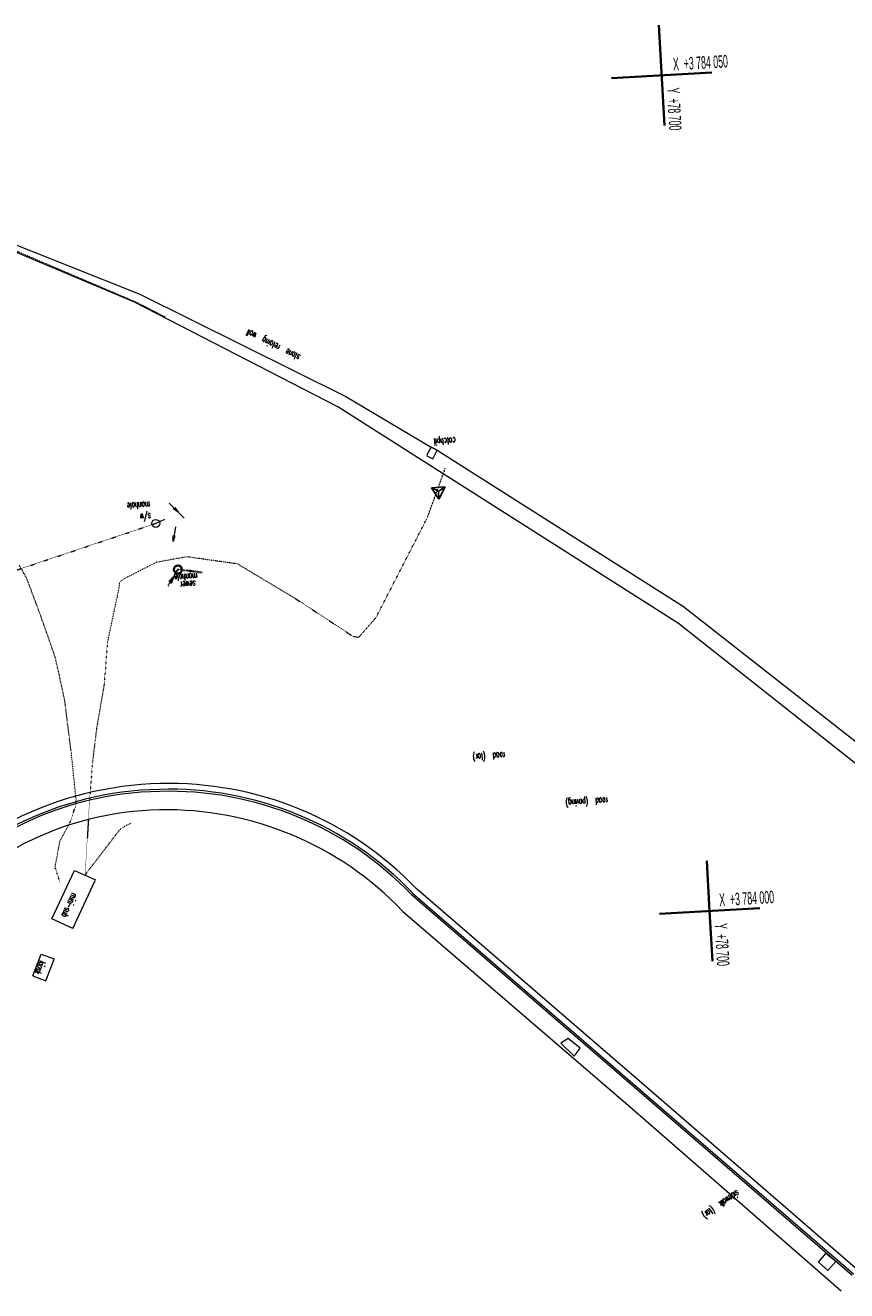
# Model space of a CAD drawing. Header units: millimetres. Extents: x -738537 to 1850049, y -250217 to 604013.
# Tile 77 of 204: x -493948 to -444914, y 3708 to 79300. Entities that reach past the tile are written whole.
import ezdxf

# ---------------------------------------------------------------- set-up
doc = ezdxf.new("R2010")
doc.units = ezdxf.units.MM
doc.header["$MEASUREMENT"] = 0
doc.linetypes.add('DOT', pattern=[0.25, 0, -0.25])
for name, color, linetype, lineweight in [('BENCH MARK_Pen_No__2', 1, 'Continuous', 25), ('BUILDING_Pen_No__3', 30, 'Continuous', 15), ('ELECTRICAL LINE_Pen_No__1', 214, 'Continuous', 35), ('GRID_Pen_No__1', 214, 'Continuous', 35), ('GRID_Pen_No__6', 7, 'Continuous', 5), ('ROAD_Pen_No__8', 255, 'Continuous', 0), ('SEWER LINE_Pen_No__1', 214, 'Continuous', 35), ('SPLITPOLE FENCE_Pen_No__2', 1, 'Continuous', 25), ('STORMWATER LINE_Pen_No__3', 30, 'Continuous', 15), ('Text_Pen_No__15', 7, 'Continuous', 20), ('TOPO_Pen_No__3', 30, 'Continuous', 15), ('WATER LINE_Pen_No__3', 30, 'Continuous', 15)]:
    doc.layers.add(name, color=color, linetype=linetype, lineweight=lineweight)
for name, color, linetype, lineweight, true_color in [('ROAD_Pen_No__7', 7, 'Continuous', 5, 0x9f07ff), ('TELKOM LINE_Pen_No__7', 7, 'Continuous', 5, 0x9f07ff), ('TOPO_Pen_No__33', 7, 'Continuous', 0, 0xffaffa)]:
    doc.layers.add(name, color=color, linetype=linetype, lineweight=lineweight, true_color=true_color)
doc.styles.add('GENERATED_STYLE_2', font='arial.ttf')
doc.styles.add('GENERATED_STYLE_8', font='txt.shx')

msp = doc.modelspace()

# ---------------------------------------------------------------- linework, layer by layer
at = {"layer": 'BENCH MARK_Pen_No__2', "color": 1, "linetype": 'Continuous', "lineweight": 25}
for p, q in [((-468888.8, 51722.7), (-469707.8, 51675.8)), ((-469257.7, 50990.1), (-469707.8, 51675.9)), ((-468888.8, 51722.7), (-469257.7, 50990.1))]:
    msp.add_line(p, q, dxfattribs=at)
at = {"layer": 'BUILDING_Pen_No__3', "color": 30, "linetype": 'Continuous', "lineweight": 15}
for p, q in [((-446597.6, 5413.4), (-446166.9, 5938.9)), ((-446597.6, 5413.4), (-446038.2, 4914.6)), ((-445558.1, 5452.9), (-446166.9, 5938.9)), ((-446038.2, 4914.6), (-445558.1, 5452.9))]:
    msp.add_line(p, q, dxfattribs=at)
at = {"layer": 'ELECTRICAL LINE_Pen_No__1', "color": 18, "linetype": 'DOT', "lineweight": 18, "true_color": 0x000000}
for p, q in [((-469955, 49871.9), (-468872.6, 52838.6)), ((-469955, 49871.9), (-468872.6, 52838.6)), ((-473009.9, 43917.7), (-469955, 49871.9)), ((-473009.9, 43917.7), (-469955, 49871.9)), ((-493846, 46231.4), (-494314.5, 47066)), ((-493846, 46231.4), (-494314.5, 47066)), ((-488057.2, 46242.1), (-486159.5, 47212.1)), ((-488057.2, 46242.1), (-486159.5, 47212.1)), ((-484305.7, 47548.5), (-486159.5, 47212.1)), ((-484305.7, 47548.5), (-486159.5, 47212.1)), ((-481266.3, 47121.4), (-484305.7, 47548.5)), ((-481266.3, 47121.4), (-484305.7, 47548.5)), ((-481266.3, 47121.4), (-477864.3, 45082.4)), ((-481266.3, 47121.4), (-477864.3, 45082.4)), ((-493052.6, 44093.3), (-493846, 46231.4)), ((-493052.6, 44093.3), (-493846, 46231.4)), ((-488315.3, 46027), (-488057.2, 46242.1)), ((-488315.3, 46027), (-488057.2, 46242.1)), ((-489055.9, 42338.7), (-488347, 45704.7)), ((-489055.9, 42338.7), (-488347, 45704.7)), ((-488347, 45704.7), (-488315.3, 46027)), ((-488347, 45704.7), (-488315.3, 46027)), ((-477864.3, 45082.4), (-474398.7, 42806.6)), ((-477864.3, 45082.4), (-474398.7, 42806.6)), ((-492155.3, 41540.3), (-493052.6, 44093.3)), ((-492155.3, 41540.3), (-493052.6, 44093.3)), ((-473799.4, 43011.2), (-473009.9, 43917.7)), ((-473799.4, 43011.2), (-473009.9, 43917.7)), ((-489055.9, 42338.7), (-489239.4, 39944.3)), ((-489055.9, 42338.7), (-489239.4, 39944.3)), ((-474398.7, 42806.6), (-474044.7, 42746.7)), ((-474398.7, 42806.6), (-474044.7, 42746.7)), ((-474044.7, 42746.7), (-473799.4, 43011.2)), ((-474044.7, 42746.7), (-473799.4, 43011.2)), ((-491599.2, 38998), (-492155.3, 41540.3)), ((-491599.2, 38998), (-492155.3, 41540.3)), ((-489239.4, 39944.3), (-489698.2, 37283.7)), ((-489239.4, 39944.3), (-489698.2, 37283.7)), ((-491194.5, 35775.8), (-491599.2, 38998)), ((-491194.5, 35775.8), (-491599.2, 38998)), ((-489698.2, 37283.7), (-489942.3, 35246.5)), ((-489698.2, 37283.7), (-489942.3, 35246.5)), ((-490895.1, 32818.1), (-491194.5, 35775.8)), ((-490895.1, 32818.1), (-491194.5, 35775.8)), ((-489942.3, 35246.5), (-490114.8, 33003)), ((-489942.3, 35246.5), (-490114.8, 33003)), ((-491279.8, 31664.2), (-490895.1, 32818.1)), ((-491279.8, 31664.2), (-490895.1, 32818.1)), ((-490114.8, 33003), (-490380.5, 28550.5)), ((-490114.8, 33003), (-490380.5, 28550.5)), ((-491887.1, 30547.7), (-491279.8, 31664.2)), ((-491887.1, 30547.7), (-491279.8, 31664.2)), ((-488348.6, 31200.9), (-490380.5, 28550.5)), ((-488348.6, 31200.9), (-490380.5, 28550.5)), ((-488099.3, 31395.4), (-488348.6, 31200.9)), ((-488099.3, 31395.4), (-488348.6, 31200.9)), ((-487603.3, 31654.2), (-488099.3, 31395.4)), ((-487603.3, 31654.2), (-488099.3, 31395.4)), ((-492169.1, 28999.1), (-491887.1, 30547.7)), ((-492169.1, 28999.1), (-491887.1, 30547.7)), ((-491866.4, 28084.9), (-492169.1, 28999.1)), ((-491866.4, 28084.9), (-492169.1, 28999.1))]:
    msp.add_line(p, q, dxfattribs=at)
at = {"layer": 'ELECTRICAL LINE_Pen_No__1', "color": 18, "linetype": 'Continuous', "lineweight": 18, "true_color": 0x000000}
for p, q in [((-492366.5, 25919.8), (-491022, 28802.3)), ((-492366.5, 25919.8), (-491022, 28802.3)), ((-491022, 28802.3), (-489761.1, 28246.4)), ((-491022, 28802.3), (-489761.1, 28246.4)), ((-491117.7, 25337.3), (-489773.1, 28219.8)), ((-491117.7, 25337.3), (-489773.1, 28219.8)), ((-491117.7, 25337.3), (-492366.5, 25919.8)), ((-491117.7, 25337.3), (-492366.5, 25919.8)), ((-493505, 22517.2), (-493000.5, 23818.1)), ((-493505, 22517.2), (-493000.5, 23818.1)), ((-493000.5, 23818.1), (-492220.7, 23529.2)), ((-493000.5, 23818.1), (-492220.7, 23529.2)), ((-492729.3, 22216.4), (-492224.8, 23517.3)), ((-492729.3, 22216.4), (-492224.8, 23517.3)), ((-493505, 22517.2), (-492729.3, 22216.4)), ((-493505, 22517.2), (-492729.3, 22216.4))]:
    msp.add_line(p, q, dxfattribs=at)
at = {"layer": 'GRID_Pen_No__1', "color": 214, "linetype": 'Continuous', "lineweight": 35}
for p, q in [((-455780.5, 73309.8), (-456123.2, 79300)), ((-455780.5, 73309.8), (-456123.2, 79300)), ((-452956.7, 76476.2), (-458946.9, 76133.5)), ((-452956.7, 76476.2), (-458946.9, 76133.5)), ((-453096.1, 26386.5), (-453267.4, 29381.6)), ((-453096.1, 26386.5), (-453267.4, 29381.6)), ((-456091.2, 26215.1), (-450101, 26557.8)), ((-456091.2, 26215.1), (-450101, 26557.8)), ((-453096.1, 26386.5), (-452924.7, 23391.4)), ((-453096.1, 26386.5), (-452924.7, 23391.4))]:
    msp.add_line(p, q, dxfattribs=at)
at = {"layer": 'ROAD_Pen_No__7', "color": 18, "linetype": 'Continuous', "lineweight": 5, "true_color": 0x000000}
for p, q in [((-501610.6, 69025.2), (-487106.1, 63234.1)), ((-487439.9, 62764.3), (-495127.8, 66010.5)), ((-475292.7, 56507.9), (-487439.9, 62764.3)), ((-487106.1, 63234.1), (-474817.2, 57126.1)), ((-474817.2, 57126.1), (-469726.2, 54101.9)), ((-454960.4, 43568.1), (-475292.7, 56507.9)), ((-469354.8, 53912.8), (-454647.6, 44577.6)), ((-454647.6, 44577.6), (-442428.9, 34969.8)), ((-442968.8, 34077.5), (-454960.4, 43568.1)), ((-470901.4, 27371.1), (-456729.1, 15130.6)), ((-470827.8, 27456.3), (-456655.6, 15215.8)), ((-456428.5, 15478.4), (-470611.3, 27728.3)), ((-471436.1, 26389), (-457666.7, 14536.1)), ((-456729.1, 15130.6), (-444580, 4637.4)), ((-456655.6, 15215.8), (-444506.4, 4722.5)), ((-444414.3, 5067.6), (-456428.5, 15478.4)), ((-457666.7, 14536.1), (-445247.9, 3707.7))]:
    msp.add_line(p, q, dxfattribs=at)
for centre, radius, start, end in [((-485464.1, 13575.3), 20425.6, 91.150426, 142.307125), ((-485555, 13784.3), 19872.2, 91.081485, 142.660868), ((-485555, 13784.3), 19752.2, 91.081485, 142.660868), ((-485355.6, 13525.6), 20140.6, 43.768138, 91.638416), ((-485355.6, 13525.6), 20015.6, 43.768015, 91.638413), ((-485315.2, 13642.2), 20362.3, 43.770781, 91.573343), ((-485588, 13855), 18579, 91.0698, 142.858758), ((-485517, 13016), 19419.2, 43.523001, 91.233106)]:
    msp.add_arc(centre, radius, start, end, dxfattribs=at)
at = {"layer": 'ROAD_Pen_No__8', "color": 255, "linetype": 'Continuous', "lineweight": 0}
msp.add_line((-469726.2, 54101.9), (-469354.8, 53912.8), dxfattribs=at)
at = {"layer": 'SEWER LINE_Pen_No__1', "color": 214, "linetype": 'DOT', "lineweight": 35}
for p, q in [((-485411.5, 45837.4), (-484837.4, 46792.9)), ((-485411.5, 45837.4), (-484837.4, 46792.9)), ((-484837.4, 46792.9), (-483396.9, 46613.1)), ((-484837.4, 46792.9), (-483396.9, 46613.1))]:
    msp.add_line(p, q, dxfattribs=at)
at = {"layer": 'SEWER LINE_Pen_No__1', "color": 214, "linetype": 'Continuous', "lineweight": 35}
for p, q in [((-485359.2, 46041), (-485127.5, 46310.1)), ((-485359.2, 46041), (-485127.5, 46310.1)), ((-485127.5, 46310.1), (-485256.3, 45979.2)), ((-485127.5, 46310.1), (-485256.3, 45979.2))]:
    msp.add_line(p, q, dxfattribs=at)
msp.add_circle((-484837.4, 46792.9), 239.4, dxfattribs=at)
msp.add_circle((-484837.4, 46792.9), 239.4, dxfattribs=at)
at = {"layer": 'SPLITPOLE FENCE_Pen_No__2', "color": 1, "linetype": 'Continuous', "lineweight": 25}
for p in [(-469707.8, 51675.8), (-468888.8, 51722.7), (-469257.7, 50990.1)]:
    msp.add_line(p, (-469284.7, 51462.8), dxfattribs=at)
at = {"layer": 'STORMWATER LINE_Pen_No__3', "color": 30, "linetype": 'DOT', "lineweight": 15}
msp.add_line((-498820.7, 45295.8), (-486162.8, 49545.7), dxfattribs=at)
msp.add_line((-498820.7, 45295.8), (-486162.8, 49545.7), dxfattribs=at)
at = {"layer": 'STORMWATER LINE_Pen_No__3', "color": 30, "linetype": 'Continuous', "lineweight": 15}
msp.add_line((-485635.1, 49776.2), (-486162.8, 49545.7), dxfattribs=at)
msp.add_line((-485635.1, 49776.2), (-486162.8, 49545.7), dxfattribs=at)
msp.add_circle((-486162.8, 49545.7), 239.4, dxfattribs=at)
msp.add_circle((-486162.8, 49545.7), 239.4, dxfattribs=at)
at = {"layer": 'TELKOM LINE_Pen_No__7', "color": 190, "linetype": 'Continuous', "lineweight": 5, "true_color": 0x9f07ff}
for p, q in [((-484821.6, 50210.5), (-485112.9, 50413.6)), ((-484821.6, 50210.5), (-485112.9, 50413.6)), ((-485028.6, 50499.1), (-484821.6, 50210.5)), ((-485028.6, 50499.1), (-484821.6, 50210.5)), ((-484982.2, 49340.8), (-485130.4, 48470.1)), ((-484982.2, 49340.8), (-485130.4, 48470.1)), ((-485130.4, 48470.1), (-485130.8, 48825.2)), ((-485130.4, 48470.1), (-485130.8, 48825.2)), ((-485012.5, 48805), (-485130.4, 48470.1)), ((-485012.5, 48805), (-485130.4, 48470.1)), ((-483821.7, 46666.1), (-484176.5, 46649.9)), ((-483821.7, 46666.1), (-484176.5, 46649.9)), ((-484161.6, 46769), (-483821.7, 46666.1)), ((-484161.6, 46769), (-483821.7, 46666.1)), ((-461545.5, 18781.5), (-461969.4, 18486.8)), ((-461969.4, 18486.8), (-461174.3, 17721)), ((-460820.6, 18191.9), (-461545.5, 18781.5)), ((-461174.3, 17721), (-460820.6, 18191.9))]:
    msp.add_line(p, q, dxfattribs=at)
at = {"layer": 'TOPO_Pen_No__3', "color": 30, "linetype": 'Continuous', "lineweight": 15}
for p, q in [((-469726.2, 54101.9), (-469997.7, 53595.6)), ((-469354.8, 53912.8), (-469726.2, 54101.9)), ((-469615.7, 53400.4), (-469354.8, 53912.8)), ((-469987.1, 53589.5), (-469615.7, 53400.4))]:
    msp.add_line(p, q, dxfattribs=at)
at = {"layer": 'TOPO_Pen_No__33', "color": 211, "linetype": 'DOT', "lineweight": 0, "true_color": 0xffaffa}
for p, q in [((-495132.8, 66097.3), (-487300.8, 62750.2)), ((-487300.8, 62750.2), (-485624.1, 61892.6))]:
    msp.add_line(p, q, dxfattribs=at)
at = {"layer": 'WATER LINE_Pen_No__3', "color": 30, "linetype": 'Continuous', "lineweight": 15}
msp.add_line((-484462.7, 49856.4), (-485370.2, 50751.8), dxfattribs=at)
msp.add_line((-484462.7, 49856.4), (-485370.2, 50751.8), dxfattribs=at)

# ---------------------------------------------------------------- texts
at = {"layer": 'GRID_Pen_No__6', "color": 7, "linetype": 'Continuous', "lineweight": 5, "char_height": 750, "attachment_point": 7, "style": 'GENERATED_STYLE_2'}
for s, insert, rotation in [('\\A1;{\\W0.500000x;\\pql;\\fArial|b0|i0|c0|p34;X  +3 784 050}', (-455258.7, 76589.2), 3.274249), ('\\A1;{\\W0.500000x;\\pql;\\fArial|b0|i0|c0|p34;Y  +78 700}', (-455663.4, 75548.6), 273.274249), ('\\A1;{\\W0.500000x;\\pql;\\fArial|b0|i0|c0|p34;X  +3 784 000}', (-452500.2, 26665.3), 3.274249), ('\\A1;{\\W0.500000x;\\pql;\\fArial|b0|i0|c0|p34;Y  +78 700}', (-452807.6, 25630.2), 273.274249)]:
    msp.add_mtext(s, dxfattribs=dict(at, insert=insert, rotation=rotation))
at = {"layer": 'Text_Pen_No__15', "color": 7, "linetype": 'Continuous', "lineweight": 20, "char_height": 400, "attachment_point": 7, "style": 'GENERATED_STYLE_8'}
for s, insert, rotation in [('\\A1;{\\W0.500000x;\\pql;\\Ftxt.shx;stone  retaing  wall}', (-477451.5, 59718.6), 153.274249), ('\\A1;{\\W0.500000x;\\pql;\\Ftxt.shx;catchpit}', (-468279.3, 54808), 183.274249), ('\\A1;{\\W0.500000x;\\pql;\\Ftxt.shx;manhole}', (-486505.1, 50846.8), 183.274249), ('\\A1;{\\W0.500000x;\\pql;\\Ftxt.shx;s/w}', (-486472.5, 50287.8), 183.274249), ('\\A1;{\\W0.500000x;\\pql;\\Ftxt.shx;manhole}', (-483673, 46577), 183.274249), ('\\A1;{\\W0.500000x;\\pql;\\Ftxt.shx;sewer}', (-483793.6, 46117.6), 183.274249), ('\\A1;{\\W0.500000x;\\pql;\\Ftxt.shx;road  (tar)}', (-465319.7, 36012.4), 183.274249), ('\\A1;{\\W0.500000x;\\pql;\\Ftxt.shx;road  (paving)}', (-459189.6, 33306.5), 183.274249), ('\\A1;{\\W0.500000x;\\pql;\\Ftxt.shx;mini-sub}', (-491158, 27499.9), 245.274249), ('\\A1;{\\W0.500000x;\\pql;\\Ftxt.shx;kiosk}', (-493061.8, 23452.1), 245.274249), ('\\A1;{\\W0.500000x;\\pql;\\Ftxt.shx;sidewalk  (tar)}', (-451554, 9848.8), 214.274249)]:
    msp.add_mtext(s, dxfattribs=dict(at, insert=insert, rotation=rotation))

doc.saveas('drawing.dxf')
